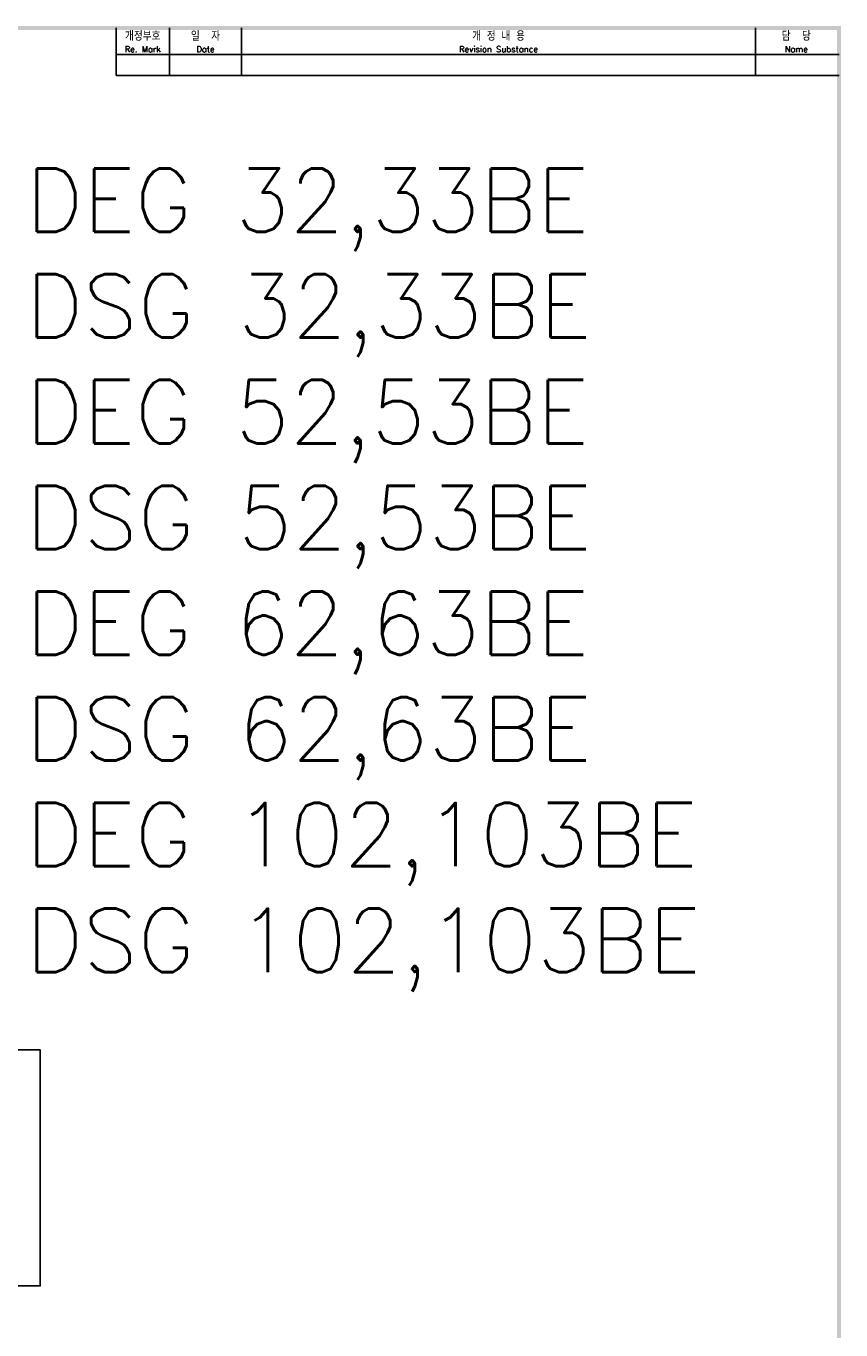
# Model space of a CAD drawing. Extents: x 2148 to 5237, y -907 to 1442.
# Tile 29 of 29: x 4975 to 5232, y 1026 to 1437. Entities that reach past the tile are written whole.
import ezdxf

# ---------------------------------------------------------------- set-up
doc = ezdxf.new("R2010")
doc.units = 0
doc.header["$LTSCALE"] = 3
doc.header["$MEASUREMENT"] = 0
for name, color, linetype in [('di', 3, 'CONTINUOUS'), ('DIM', 3, 'CONTINUOUS'), ('dimtaxt', 3, 'CONTINUOUS'), ('dwg', 7, 'CONTINUOUS'), ('text', 3, 'CONTINUOUS')]:
    doc.layers.add(name, color=color, linetype=linetype)
doc.styles.get("Standard").update_dxf_attribs({"font": 'romans.shx', "height": 3, "bigfont": 'ghs.shx'})

msp = doc.modelspace()

# ---------------------------------------------------------------- linework, layer by layer
at = {"layer": 'di'}
msp.add_lwpolyline([(4835.977, 1114.629), (4979.803, 1114.629), (4979.803, 1040.236), (4835.977, 1040.236)], close=True, dxfattribs=at)
at = {"layer": 'dimtaxt'}
for p, q in [((5020.518, 1421.893), (5020.518, 1436.893)), ((5043.318, 1421.893), (5043.318, 1436.893)), ((5205.372, 1421.893), (5205.372, 1436.893)), ((5003.718, 1428.493), (5231.718, 1428.493)), ((5003.718, 1421.893), (5231.718, 1421.893))]:
    msp.add_line(p, q, dxfattribs=at)
at = {"layer": 'dwg'}
for points in [[(4253.118, 1437.493), (4254.318, 1436.293), (5232.318, 1437.493), (5231.118, 1436.293)], [(5232.318, 1437.493), (5231.118, 1436.293), (5232.318, 748.693), (5231.118, 749.893)]]:
    msp.add_trace(points, dxfattribs=at)
at = {"layer": 'text'}
msp.add_line((5003.718, 1421.893), (5003.718, 1436.893), dxfattribs=at)

# ---------------------------------------------------------------- texts
at = {"layer": 'di', "attachment_point": 5}
for s, insert, char_height, width in [('개정부호\\P{\\H0.72727x;Re. Mark}', (5012.118, 1432.393), 2.64, 16.8), ('{\\H1.1x;일  자}\\P{\\H0.8x;Date}', (5031.918, 1432.393), 2.4, 22.8), ('{\\H1.1x;개 정 내 용\\P\\H0.72727x;Revision Substance}', (5124.345, 1432.393), 2.4, 162.05361), ('담  당\\P{\\H0.72727x;Name}', (5218.245, 1432.393), 2.64, 25.74639)]:
    msp.add_mtext(s, dxfattribs=dict(at, insert=insert, char_height=char_height, width=width))
at = {"layer": 'DIM', "insert": (4975.336, 1392.582), "char_height": 20, "width": 782.77285, "attachment_point": 1}
msp.add_mtext('{\\Fromans,hgs|c129;D}EG 32,33BE\\PDSG 32,33BE\\PDEG 52,53BE\\PDSG 52,53BE\\PDEG 62,63BE\\PDSG 62,63BE\\PDEG 102,103BE\\PDSG 102,103BE', dxfattribs=at)

doc.saveas('drawing.dxf')
